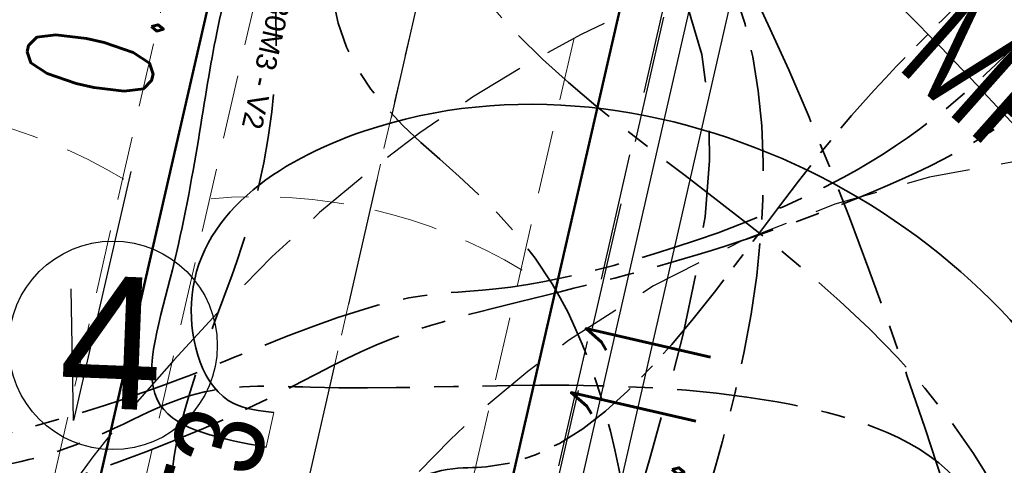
# Model space of a CAD drawing. Header units: metres. Extents: x 964 to 7125, y -212 to 9570.
# Tile 23 of 185: x 1659.11 to 1666.82, y 263.99 to 267.48. Entities that reach past the tile are written whole.
import ezdxf
from ezdxf.enums import TextEntityAlignment as Align

# ---------------------------------------------------------------- set-up
doc = ezdxf.new("R2010")
doc.units = ezdxf.units.M
for name, pattern in [('( Dashed )', [0.75, 0.5, -0.25]), ('ACISOTGL', [3, 2, -1]), ('CENTER', [50.800000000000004, 31.75, -6.35, 6.35, -6.35]), ('CENTER2', [1.125, 0.75, -0.125, 0.125, -0.125]), ('CIĄGłA', [0]), ('DASHEDX2', [38.099999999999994, 25.4, -12.7]), ('HIDDEN', [0.375, 0.25, -0.125]), ('HIDDENX2', [0.75, 0.5, -0.25])]:
    doc.linetypes.add(name, pattern=pattern)
for name, color, linetype, lineweight in [('- AGP-1_OPISY', 7, 'Continuous', 13), ('_IE', 240, 'Continuous', 9), ('_ON', 10, 'Continuous', 35), ('_Pb95', 94, 'Continuous', 35), ('_Pb98', 160, 'Continuous', 35), ('_U95', 30, 'Continuous', 35), ('_VRS', 210, 'Continuous', 35), ('AGP1_HATCH', 7, 'Continuous', 5), ('AGP1_OPISY', 7, 'Continuous', 13), ('AM_7', 4, 'Continuous', 25), ('IS-KD-brudna', 96, 'Continuous', 50), ('IS-KD-opis', 96, 'Continuous', 30), ('opisy', 1, 'Continuous', 20)]:
    doc.layers.add(name, color=color, linetype=linetype, lineweight=lineweight)
doc.layers.add('IS-viewport', color=254, linetype='Continuous', lineweight=0, plot=False)
for name, color, linetype in [('T_wiata', 251, 'Continuous'), ('ZP_strefy oddziaływania', 8, 'HIDDEN'), ('zz-odwodnienie', 5, 'Continuous')]:
    doc.layers.add(name, color=color, linetype=linetype)
doc.styles.add('ARIAL', font='arial.ttf')
doc.styles.add('IS-0.6', font='simplex.shx', dxfattribs={"width": 0.6})
doc.styles.get("Standard").update_dxf_attribs({"font": 'arial.ttf'})

# ---------------------------------------------------------------- blocks, each defined once
blk = doc.blocks.new('*U121')
at = {"color": 0, "linetype": 'Continuous', "lineweight": -2}
blk.add_lwpolyline([(-0.0688635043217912, 1.041757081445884), (-0.515952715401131, -0.9076303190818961), (-0.5360815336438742, 0.1229495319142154)], dxfattribs=at)
at = {"layer": 'IS-viewport'}
blk.add_line((-0.2235446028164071, -0.9746937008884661), (0.2235446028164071, 0.9746937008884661), dxfattribs=at)
at = {"color": 0, "linetype": 'Continuous', "lineweight": -2, "style": 'IS-0.6', "width": 0.6}
blk.add_attdef('OPIS-P', (0.04290879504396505, 1.529103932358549), '', height=0.9999999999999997, rotation=77.08268962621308, dxfattribs=at)
blk.add_attdef('OPIS-POD', text='', height=0.9999999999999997, rotation=77.08268962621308, dxfattribs=at).set_placement((0.2924081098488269, -0.06706338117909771), align=Align.TOP_CENTER)
blk.add_attdef('OPIS-L', text='', height=0.9999999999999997, rotation=77.08268962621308, dxfattribs=at).set_placement((-0.6277250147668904, -1.394977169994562), align=Align.RIGHT)
blk = doc.blocks.new('*U122')
at = {"color": 0, "linetype": 'Continuous', "lineweight": -2}
blk.add_lwpolyline([(0.5159527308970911, 0.9076303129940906), (0.06886350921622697, -1.041757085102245), (0.5360815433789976, -0.1229495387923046)], dxfattribs=at)
at = {"layer": 'IS-viewport'}
blk.add_line((-0.2235446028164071, -0.9746937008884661), (0.2235446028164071, 0.9746937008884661), dxfattribs=at)
at = {"color": 0, "linetype": 'Continuous', "lineweight": -2, "style": 'IS-0.6', "width": 0.6}
blk.add_attdef('OPIS-P', (1.416762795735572, 1.214012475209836), '', height=0.9999999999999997, rotation=77.08268908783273, dxfattribs=at)
blk.add_attdef('OPIS-POD', text='', height=0.9999999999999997, rotation=77.08268908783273, dxfattribs=at).set_placement((-1.452757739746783, 0.3331879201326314), align=Align.TOP_CENTER)
blk.add_attdef('OPIS-L', text='', height=0.9999999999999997, rotation=77.08268908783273, dxfattribs=at).set_placement((0.7461289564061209, -1.710068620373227), align=Align.RIGHT)

msp = doc.modelspace()

# ---------------------------------------------------------------- hatches: boundary and pattern name
at = {"layer": 'AGP1_HATCH', "transparency": 33554625}
h = msp.add_hatch(dxfattribs=at)
h.set_pattern_fill('GRASS', color=8, scale=0.02)
h.set_pattern_definition([(90, (-261.6057629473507, 0), (-0.3592102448, 0.3592102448), [0.09525, -0.6231704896]), (45, (-261.6057629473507, 0), (-0.3592102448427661, 0.3592102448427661), [0.09525, -0.41275]), (135, (-261.6057629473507, 0), (-0.3592102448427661, -0.3592102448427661), [0.09525, -0.41275])])
edge = h.paths.add_edge_path()
edge.add_line((1656.421609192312, 281.1750997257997), (1656.12732490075, 280.1037389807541))
edge.add_arc((1693.613011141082, 442.3996465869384), 166.5687194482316, 256.9943948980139, 258.1500133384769)
edge.add_line((1659.408129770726, 279.380738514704), (1659.687923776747, 279.3204852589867))
edge.add_line((1659.687923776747, 279.3204852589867), (1659.805812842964, 279.8679188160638))
edge.add_line((1659.805812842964, 279.8679188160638), (1661.428610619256, 279.5184515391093))
edge.add_line((1661.428610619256, 279.5184515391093), (1661.310721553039, 278.9710179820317))
edge.add_line((1661.310721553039, 278.9710179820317), (1671.858992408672, 276.6994623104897))
edge.add_line((1671.858992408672, 276.6994623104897), (1672.890124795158, 277.4314030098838))
edge.add_line((1672.890124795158, 277.4314030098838), (1656.421609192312, 281.1750997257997))
edge = h.paths.add_edge_path()
edge.add_line((1672.890124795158, 277.4314030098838), (1671.858992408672, 276.6994623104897))
edge.add_line((1671.858992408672, 276.6994623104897), (1700.067020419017, 270.6249021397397))
edge.add_arc((1697.571881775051, 261.9819229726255), 8.995932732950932, -9.899978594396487, 73.89711847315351, ccw=False)
edge.add_line((1706.433859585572, 260.4352636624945), (1699.674548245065, 230.8202579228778))
edge.add_line((1699.674548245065, 230.8202579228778), (1699.038714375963, 230.9653696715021))
edge.add_line((1699.038714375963, 230.9653696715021), (1697.659528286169, 224.9226379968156))
edge.add_line((1697.659528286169, 224.9226379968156), (1693.427565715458, 225.8885363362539))
edge.add_line((1693.427565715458, 225.8885363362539), (1694.802276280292, 231.9116583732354))
edge.add_line((1694.802276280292, 231.9116583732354), (1691.417076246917, 230.9890328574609))
edge.add_line((1691.417076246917, 230.9890328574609), (1687.619809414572, 231.8557167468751))
edge.add_line((1687.619809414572, 231.8557167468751), (1687.208875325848, 230.0552605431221))
edge.add_line((1687.208875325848, 230.0552605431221), (1682.488514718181, 231.1293036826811))
edge.add_line((1682.488514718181, 231.1293036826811), (1682.900170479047, 232.9329218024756))
edge.add_line((1682.900170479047, 232.9329218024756), (1676.827230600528, 234.319002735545))
edge.add_line((1676.827230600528, 234.319002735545), (1675.092447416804, 235.4907377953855))
edge.add_arc((1674.59275734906, 234.8031445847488), 0.8499850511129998, 53.99321822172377, 167.1431079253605)
edge.add_line((1673.764082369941, 234.992280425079), (1672.473484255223, 229.3376865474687))
edge.add_line((1672.473484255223, 229.3376865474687), (1668.330036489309, 230.2833823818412))
edge.add_line((1668.330036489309, 230.2833823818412), (1668.697188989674, 231.8920150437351))
edge.add_line((1668.697188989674, 231.8920150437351), (1649.540477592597, 236.2643211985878))
edge.add_line((1649.540477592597, 236.2643211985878), (1649.540154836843, 236.2643948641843))
edge.add_line((1649.540154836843, 236.2643948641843), (1649.974062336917, 238.1655061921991))
edge.add_line((1649.974062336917, 238.1655061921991), (1646.074028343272, 239.0556455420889))
edge.add_line((1646.074028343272, 239.0556455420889), (1646.786081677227, 242.1754179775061))
edge.add_line((1646.786081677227, 242.1754179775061), (1651.996839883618, 262.8037986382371))
edge.add_arc((1649.233634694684, 263.5017936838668), 2.849999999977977, 345.8234528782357, 357.692915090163)
edge.add_line((1652.081324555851, 263.3870659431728), (1652.175551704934, 265.7259047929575))
edge.add_line((1652.175551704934, 265.7259047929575), (1643.651609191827, 234.6850997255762))
edge.add_line((1643.651609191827, 234.6850997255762), (1698.061609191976, 222.3150997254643))
edge.add_line((1698.061609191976, 222.3150997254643), (1709.121609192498, 269.1950997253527))
edge.add_line((1709.121609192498, 269.1950997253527), (1672.890124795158, 277.4314030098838))

# ---------------------------------------------------------------- linework, layer by layer
at = {"layer": '- AGP-1_OPISY', "color": 8, "linetype": 'CIĄGłA', "lineweight": 0}
msp.add_line((1661.104535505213, 264.4015655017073), (1661.044989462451, 264.1288015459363), dxfattribs=at)
at = {"color": 8, "linetype": '( Dashed )', "lineweight": 18}
for p, q in [((1658.541095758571, 260.2213930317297), (1661.312800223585, 272.3076711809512)), ((1661.99584707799, 272.1544853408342), (1658.727618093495, 257.9044334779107)), ((1661.164329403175, 257.3456568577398), (1664.432594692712, 271.5957003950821))]:
    msp.add_line(p, q, dxfattribs=at)
at = {"color": 8, "linetype": 'ACISOTGL', "ltscale": 0.5}
msp.add_lwpolyline([(1658.45376237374, 273.9324263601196), (1654.765661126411, 257.8498920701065), (1661.588890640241, 256.2887183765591), (1665.276991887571, 272.371252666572)], close=True, dxfattribs=at)
at = {"color": 8, "linetype": 'HIDDEN', "lineweight": 5}
msp.add_lwpolyline([(1663.357244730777, 272.5618284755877), (1660.287130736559, 259.1076692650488)], dxfattribs=at)
at = {"color": 8, "linetype": 'HIDDENX2', "lineweight": 30, "ltscale": 2}
msp.add_lwpolyline([(1659.331947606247, 246.4326306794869), (1665.227812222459, 272.2684349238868), (1674.977102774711, 270.0432741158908), (1669.07993956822, 244.2077662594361), (1659.331947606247, 246.4326306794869)], dxfattribs=at)
at = {"color": 8, "linetype": '( Dashed )', "lineweight": 18}
for centre in [(1657.860620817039, 262.7968382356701), (1660.980415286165, 262.0848674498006)]:
    msp.add_arc(centre, 4.00638735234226, 58.90461885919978, 95.26442389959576, dxfattribs=at)
at = {"layer": '_IE', "color": 8}
for points in [[(1662.191739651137, 279.2750989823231), (1661.444898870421, 276.7945206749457), (1672.128050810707, 265.8381957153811), (1677.324017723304, 254.2817948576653), (1678.219604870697, 252.9615162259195)], [(1678.409112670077, 253.7918127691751), (1669.595386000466, 264.3734587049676), (1663.658176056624, 270.0956674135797), (1660.448538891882, 270.7069210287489), (1659.51267900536, 270.052182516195, 8.674231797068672e-07)], [(1678.385711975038, 253.6892865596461), (1675.112765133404, 256.9529654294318), (1666.696358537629, 266.8729670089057), (1663.388101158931, 269.2220493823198), (1662.631953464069, 269.3379364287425, 8.674231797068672e-07)]]:
    msp.add_spline(points, degree=3, dxfattribs=at)
at = {"layer": '_ON', "color": 8, "linetype": 'CENTER2'}
msp.add_open_spline([(1661.24864866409, 263.3089806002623, 8.674231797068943e-07), (1661.524695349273, 263.4959065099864, 5.445975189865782e-07), (1662.280170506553, 264.0074789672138, -3.389007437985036e-07), (1663.683253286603, 263.7899726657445, 7.259615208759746e-07), (1665.0923418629, 266.36892495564, -1.615396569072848e-07), (1666.574064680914, 267.6812240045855, 3.908477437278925e-09), (1667.12013705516, 268.2707066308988), (1667.203395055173, 268.3605832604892)], degree=3, knots=[0, 0, 0, 0, 0.387072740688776, 1.059327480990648, 4.933390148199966, 6.97011037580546, 7.33650619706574, 7.33650619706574, 7.33650619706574, 7.33650619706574], dxfattribs=at)
at = {"layer": '_Pb95', "color": 8, "linetype": 'CENTER', "ltscale": 0.03}
for points, knots in [([(1658.128854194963, 264.0209513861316, 8.674231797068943e-07), (1658.503815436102, 264.1095498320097, 5.552910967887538e-07), (1659.852292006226, 264.4281772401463, -5.672323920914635e-07), (1662.343859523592, 265.5163335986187, 7.814789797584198e-07), (1662.348879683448, 265.1290419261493, -2.387106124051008e-07), (1665.490594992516, 266.0065725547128, 3.923560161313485e-08), (1666.797943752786, 267.1125481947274, -3.473342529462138e-09), (1667.380958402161, 267.7982458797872), (1667.569997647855, 268.0205795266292)], [0, 0, 0, 0, 0.3622593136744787, 1.302796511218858, 4.587578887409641, 7.201836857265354, 9.01713294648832, 9.888157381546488, 9.888157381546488, 9.888157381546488, 9.888157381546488]), ([(1658.286639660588, 263.8749077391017, 8.674231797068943e-07), (1658.643572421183, 263.9251450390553, 4.29095912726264e-07), (1659.569567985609, 264.0554763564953, -7.080625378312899e-07), (1660.42771436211, 264.6488851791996, 2.266484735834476e-06), (1662.276363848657, 264.5298995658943, -2.604376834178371e-06), (1664.254593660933, 264.7658753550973, 3.945907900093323e-07), (1666.594535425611, 264.0980327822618, -5.812793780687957e-08), (1667.021716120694, 262.5981877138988, 1.518405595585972e-08), (1666.915824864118, 261.2930008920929, -2.872107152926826e-09), (1666.211664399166, 260.5618960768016), (1665.872236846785, 260.1682122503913), (1665.747542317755, 260.023585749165)], [0, 0, 0, 0, 0.6419114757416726, 1.665319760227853, 2.641738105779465, 6.352252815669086, 7.876099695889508, 9.243327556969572, 10.62316586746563, 11.61415692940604, 12.18962111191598, 12.18962111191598, 12.18962111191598, 12.18962111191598])]:
    msp.add_open_spline(points, degree=3, knots=knots, dxfattribs=at)
at = {"layer": '_Pb98', "color": 8, "linetype": 'CENTER', "ltscale": 0.03}
for points, knots in [([(1659.718098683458, 270.1156471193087, 8.674231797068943e-07), (1660.090157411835, 270.0809792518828, 5.237361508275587e-07), (1661.133545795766, 269.9837579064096, -4.400876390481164e-07), (1661.959372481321, 268.9158651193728, 3.314688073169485e-07), (1662.990192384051, 266.8521791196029, -2.039742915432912e-07), (1666.491386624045, 265.0923123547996, 3.235537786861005e-08), (1667.476074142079, 262.0465533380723, -2.71362674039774e-09), (1666.644144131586, 260.6571778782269), (1666.156101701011, 260.1073563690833), (1665.930843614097, 259.8535838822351)], [0, 0, 0, 0, 0.742884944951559, 2.083320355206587, 4.974924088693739, 9.816298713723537, 12.26150453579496, 13.45492343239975, 14.47791914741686, 14.47791914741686, 14.47791914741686, 14.47791914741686]), ([(1659.670350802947, 269.9060161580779, 8.674231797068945e-07), (1659.943845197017, 269.8495780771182, 4.756764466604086e-07), (1660.346839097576, 269.7664165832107, -1.015622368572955e-07), (1661.799796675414, 269.3610997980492, 1.406448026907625e-07), (1661.046936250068, 266.708154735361, -2.009679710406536e-07), (1663.19907595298, 266.4767971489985, 3.652092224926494e-08), (1664.04810218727, 263.2418153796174, -6.263396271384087e-09), (1663.791319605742, 260.9850597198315, 2.068260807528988e-09), (1664.144816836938, 258.4685512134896), (1665.802191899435, 256.1145848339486), (1667.260038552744, 254.1561440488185), (1668.833911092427, 252.6207597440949), (1669.448213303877, 250.8928455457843), (1669.086628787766, 249.3369654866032), (1668.444157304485, 248.2324382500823), (1668.080265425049, 247.7093749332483), (1667.871235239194, 247.4089119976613)], [0, 0, 0, 0, 0.4894044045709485, 0.721137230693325, 2.157698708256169, 6.644342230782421, 8.915389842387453, 11.00770687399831, 13.61398594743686, 16.25206848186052, 19.51540344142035, 20.96438608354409, 22.79925369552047, 24.72228550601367, 25.53528298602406, 26.63265581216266, 26.63265581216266, 26.63265581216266, 26.63265581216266])]:
    msp.add_open_spline(points, degree=3, knots=knots, dxfattribs=at)
at = {"layer": '_Pb98', "color": 8, "linetype": 'DASHEDX2', "ltscale": 0.03}
msp.add_open_spline([(1659.327889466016, 269.2408876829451, 8.674231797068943e-07), (1659.741330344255, 269.1058174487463, 1.111226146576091e-06), (1660.535679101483, 268.8463054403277, 1.579647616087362e-06), (1661.148915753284, 268.5145451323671, -1.613700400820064e-06), (1661.26281278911, 266.28667689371, 3.559177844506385e-07), (1659.957603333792, 263.7832269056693, -1.173281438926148e-07), (1660.908833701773, 260.7918466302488, 5.379679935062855e-08), (1662.763456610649, 260.218650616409, -6.428005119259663e-09), (1663.732985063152, 256.7774982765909, 1.501178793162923e-09), (1663.883166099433, 256.4470773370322), (1664.617491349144, 252.5347140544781), (1664.538208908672, 251.9053337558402, 1.653007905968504e-09), (1664.273680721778, 251.3424942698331, -2.678778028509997e-09), (1663.988444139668, 251.1436969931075, 1.185532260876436e-08), (1663.801664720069, 251.0135200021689, 2.137258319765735e-08)], degree=3, knots=[0, 0, 0, 0, 1.005390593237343, 1.93166861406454, 5.141076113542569, 7.132906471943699, 10.08111101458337, 14.21055247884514, 16.00401103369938, 18.40891233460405, 19.22747124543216, 20.18707902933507, 20.53167412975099, 21.18539267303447, 21.18539267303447, 21.18539267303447, 21.18539267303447], dxfattribs=at)
at = {"layer": '_U95', "color": 8, "linetype": 'CENTER', "ltscale": 0.03}
for points, knots in [([(1662.837373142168, 269.4014010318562, 8.674231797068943e-07), (1663.134198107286, 269.3963239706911, 4.917351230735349e-07), (1663.635294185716, 269.3877529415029, -1.424966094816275e-07), (1664.574883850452, 268.7008968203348, 4.284354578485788e-07), (1665.953010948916, 265.2417600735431, -6.232163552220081e-08), (1666.915989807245, 261.9824614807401, 4.718985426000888e-09), (1666.17111003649, 260.7605397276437), (1665.722037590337, 260.3410050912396), (1665.564241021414, 260.1935876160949)], [0, 0, 0, 0, 0.8613940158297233, 1.454194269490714, 7.851860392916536, 10.02867994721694, 11.22951306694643, 11.88005559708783, 11.88005559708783, 11.88005559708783, 11.88005559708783]), ([(1662.789625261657, 269.1917700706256, 8.674231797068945e-07), (1662.988526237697, 269.1478378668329, 8.987051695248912e-07), (1663.549312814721, 269.023974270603, 9.869024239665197e-07), (1665.021628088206, 268.1287441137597, -2.124707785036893e-06), (1665.155621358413, 265.1823789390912, 5.347978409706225e-07), (1663.786477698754, 261.8911167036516, -6.610054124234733e-08), (1664.432902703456, 259.0040524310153, 2.71577497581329e-08), (1665.823138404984, 256.5278884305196, -7.410267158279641e-09), (1667.743216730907, 254.2371304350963, 1.554263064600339e-09), (1669.472552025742, 252.4449573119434), (1670.092764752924, 250.1152760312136), (1669.262557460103, 248.5263083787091), (1668.701809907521, 247.4354707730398), (1668.345865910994, 247.1542561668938), (1668.237837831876, 247.0689082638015)], [0, 0, 0, 0, 0.4863762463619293, 1.371301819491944, 6.448662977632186, 9.583229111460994, 11.56830546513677, 15.07680860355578, 18.02100957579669, 20.53707965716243, 22.48121012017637, 24.75417245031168, 25.69494453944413, 26.10488111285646, 26.10488111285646, 26.10488111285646, 26.10488111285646])]:
    msp.add_open_spline(points, degree=3, knots=knots, dxfattribs=at)
at = {"layer": '_U95', "color": 8, "linetype": 'DASHEDX2', "ltscale": 0.03}
msp.add_open_spline([(1662.447163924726, 268.5266415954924, 8.674231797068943e-07), (1662.799515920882, 268.6175052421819, 4.943227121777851e-07), (1663.412321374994, 268.7755339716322, -1.545681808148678e-07), (1665.604578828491, 266.8033116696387, 5.147891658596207e-07), (1662.449170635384, 261.831897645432, -1.440687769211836e-07), (1663.98495635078, 257.0876794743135, 2.01928437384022e-08), (1664.880578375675, 253.9533975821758, -3.392846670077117e-09), (1664.868613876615, 252.0666749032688, 1.921781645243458e-09), (1664.762138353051, 251.0303207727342, -2.400933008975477e-09), (1664.36830685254, 250.7937131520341, 5.491032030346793e-09), (1664.168301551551, 250.6735531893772, 9.498925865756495e-09)], degree=3, knots=[0, 0, 0, 0, 0.9085237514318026, 1.580091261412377, 9.361206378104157, 14.3376446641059, 17.54498890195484, 19.19267287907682, 19.8271145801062, 20.48178202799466, 20.48178202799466, 20.48178202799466, 20.48178202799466], dxfattribs=at)
at = {"layer": '_VRS', "color": 8, "ltscale": 0.01}
for points, knots in [([(1659.307259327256, 269.9887179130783, 8.674231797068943e-07), (1659.247632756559, 270.024506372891, 8.933563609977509e-07), (1659.060415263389, 270.1368761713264, 9.74782227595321e-07), (1658.034564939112, 269.6309989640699, -1.008800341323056e-06), (1658.027008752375, 268.5774783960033, 4.720104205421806e-07), (1657.641390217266, 266.9899199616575, -2.792827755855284e-07), (1657.142563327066, 265.1151799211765, 2.595387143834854e-07), (1657.391903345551, 264.3045106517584, -3.921141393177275e-07), (1657.636164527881, 264.0876001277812, 5.199103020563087e-07), (1657.729236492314, 264.0049497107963, 8.674231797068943e-07)], [0, 0, 0, 0, 0.3914526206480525, 1.229095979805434, 3.53141526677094, 5.853381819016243, 6.752580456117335, 7.210409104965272, 7.49224806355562, 7.49224806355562, 7.49224806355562, 7.49224806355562]), ([(1662.426533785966, 269.2744718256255, 8.674231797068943e-07), (1662.128332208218, 269.3821168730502, 5.387213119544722e-07), (1661.115505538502, 269.7477278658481, -5.776980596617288e-07), (1660.941880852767, 268.2982923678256, -1.405341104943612e-07), (1660.621443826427, 267.4722474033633, 4.20224531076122e-08), (1660.43830680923, 265.8207076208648, -5.629916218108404e-09), (1659.955733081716, 264.3305586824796), (1660.695024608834, 264.1936236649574), (1661.044989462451, 264.1288015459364)], [0, 0, 0, 0, 0.7167993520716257, 2.434572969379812, 4.211981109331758, 6.114723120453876, 7.108799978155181, 8.00237338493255, 8.00237338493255, 8.00237338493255, 8.00237338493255]), ([(1661.104535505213, 264.4015655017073), (1660.993568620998, 264.4131644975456), (1660.58628331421, 264.4557366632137), (1660.209812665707, 265.7531911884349), (1663.27848827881, 267.8193646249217), (1668.745402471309, 264.8860858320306), (1667.756892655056, 260.690569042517), (1667.278761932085, 259.0775333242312), (1667.216682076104, 258.8680989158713)], [0, 0, 0, 0, 0.3207148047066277, 1.177129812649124, 3.08359029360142, 9.512385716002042, 13.92872112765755, 14.58769215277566, 14.58769215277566, 14.58769215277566, 14.58769215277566])]:
    msp.add_open_spline(points, degree=3, knots=knots, dxfattribs=at)
at = {"layer": '_VRS', "color": 8, "linetype": 'CENTER', "ltscale": 0.03}
msp.add_open_spline([(1658.377291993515, 263.5124864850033, 8.674231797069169e-07), (1658.803106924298, 263.6475251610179, 5.473044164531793e-07), (1661.110987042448, 264.3794231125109, -1.187711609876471e-06), (1661.580721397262, 264.9641042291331, 2.748703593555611e-07), (1663.862141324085, 265.4444374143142, -6.145318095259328e-08), (1665.497679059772, 265.9722800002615, 1.861503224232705e-08), (1667.014719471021, 266.65523916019, -2.508774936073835e-09), (1667.651708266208, 267.4425940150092), (1667.883833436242, 267.7295141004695)], degree=3, knots=[0, 0, 0, 0, 0.6282075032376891, 3.404830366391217, 5.07839170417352, 6.852413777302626, 8.768615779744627, 9.867254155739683, 9.867254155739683, 9.867254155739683, 9.867254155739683], dxfattribs=at)
at = {"layer": 'AGP1_OPISY', "color": 8, "linetype": 'Continuous', "lineweight": 30}
msp.add_circle((1659.844724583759, 264.9263789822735), 0.8166577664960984, dxfattribs=at)
at = {"layer": 'AM_7', "color": 8, "linetype": 'ACISOTGL', "ltscale": 0.5}
msp.add_line((1663.245706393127, 272.0730340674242), (1659.903877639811, 257.4295173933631), dxfattribs=at)
at = {"layer": 'IS-KD-brudna', "color": 8}
for points in [[(1658.031125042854, 256.4332846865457), (1661.098744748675, 269.8086448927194), (1661.338392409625, 269.9588747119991), (1662.218692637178, 269.7569791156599)], [(1663.189208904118, 269.5343925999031), (1664.01877861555, 269.3441319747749), (1664.16900843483, 269.1044843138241), (1661.412040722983, 257.0836213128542), (1661.172393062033, 256.9333914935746), (1658.492006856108, 257.5481342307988), (1658.252359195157, 257.3979044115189)]]:
    msp.add_lwpolyline(points, dxfattribs=at)
at = {"layer": 'T_wiata', "color": 8}
for p, q in [((1659.57584491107, 246.6074249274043), (1665.378046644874, 272.0291159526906)), ((1665.603770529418, 271.6698824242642), (1659.935078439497, 246.8331488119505))]:
    msp.add_line(p, q, dxfattribs=at)
at = {"layer": 'ZP_strefy oddziaływania', "color": 8, "ltscale": 2}
for points in [[(1660.321802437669, 264.8110650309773), (1660.729691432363, 265.2510952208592, -0.414213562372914), (1674.861677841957, 265.7867818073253), (1675.571088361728, 265.1291888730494, -0.4142135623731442), (1676.106774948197, 250.9972024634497), (1675.698885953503, 250.5571722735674, -0.4142135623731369), (1661.566899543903, 250.0214856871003), (1660.857489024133, 250.6790786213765, -0.4142135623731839)], [(1661.788569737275, 263.4514350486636), (1662.196458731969, 263.8914652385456, -0.4142135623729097), (1673.502047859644, 264.3200145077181), (1674.211458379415, 263.6624215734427, -0.4142135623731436), (1674.64000764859, 252.3568324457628), (1674.232118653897, 251.916802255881, -0.4142135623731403), (1662.926529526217, 251.4882529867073), (1662.217119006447, 252.1458459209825, -0.4142135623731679)]]:
    msp.add_lwpolyline(points, format="xyb", close=True, dxfattribs=at)

# ---------------------------------------------------------------- block references
at = {"layer": 'IS-KD-opis', "color": 8}
ref = msp.add_blockref('*U121', (1660.052403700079, 265.2464143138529), dxfattribs=at)
ref.add_attrib('OPIS-P', '0.11', (1660.095312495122, 266.775518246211), dxfattribs={"layer": '0', "color": 0, "linetype": 'Continuous', "lineweight": -2, "height": 0.9999999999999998, "rotation": 77.08268962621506, "style": 'IS-0.6', "width": 0.5999999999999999})
ref = msp.add_blockref('*U122', (1662.570334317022, 262.1339846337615), dxfattribs=at)
ref.add_attrib('OPIS-P', '0.11', (1664.172753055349, 263.3054171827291), dxfattribs={"layer": '0', "color": 0, "linetype": 'Continuous', "lineweight": -2, "height": 0.9999999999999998, "rotation": 77.08268908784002, "style": 'IS-0.6', "width": 0.5999999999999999})

# ---------------------------------------------------------------- texts
at = {"color": 8, "linetype": 'HIDDEN', "lineweight": 5, "style": 'ARIAL'}
msp.add_text('95 EFECTA 30M3 - V2', height=0.16, rotation=257.2863322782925, dxfattribs=at).set_placement((1661.355250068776, 268.8716322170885, 0.1399999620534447))
at = {"layer": 'AGP1_OPISY', "color": 8, "linetype": 'Continuous', "lineweight": 30, "insert": (1659.451572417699, 265.4832315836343), "char_height": 1.0368, "width": 0.8416427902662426, "attachment_point": 1, "rotation": 357.7300655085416, "style": 'ARIAL'}
msp.add_mtext('4', dxfattribs=at)
at = {"layer": 'opisy', "color": 8, "style": 'ARIAL', "width": 0.8}
msp.add_text('MPD', height=0.7999999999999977, rotation=318.3413123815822, dxfattribs=at).set_placement((1665.965521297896, 267.1110725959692))
at = {"layer": 'zz-odwodnienie', "color": 8, "char_height": 0.7, "width": 5.784085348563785, "attachment_point": 1}
for s, insert, rotation in [('{\\fArial Narrow|b0|i0|c238|p34;177,53}', (1659.731145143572, 262.1324302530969), 74.12952745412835), ('{\\fArial Narrow|b0|i0|c238|p34;177,55}', (1664.370586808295, 261.8687353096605, 4.320013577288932e-08), 50.932641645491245)]:
    msp.add_mtext(s, dxfattribs=dict(at, insert=insert, rotation=rotation))

doc.saveas('drawing.dxf')
